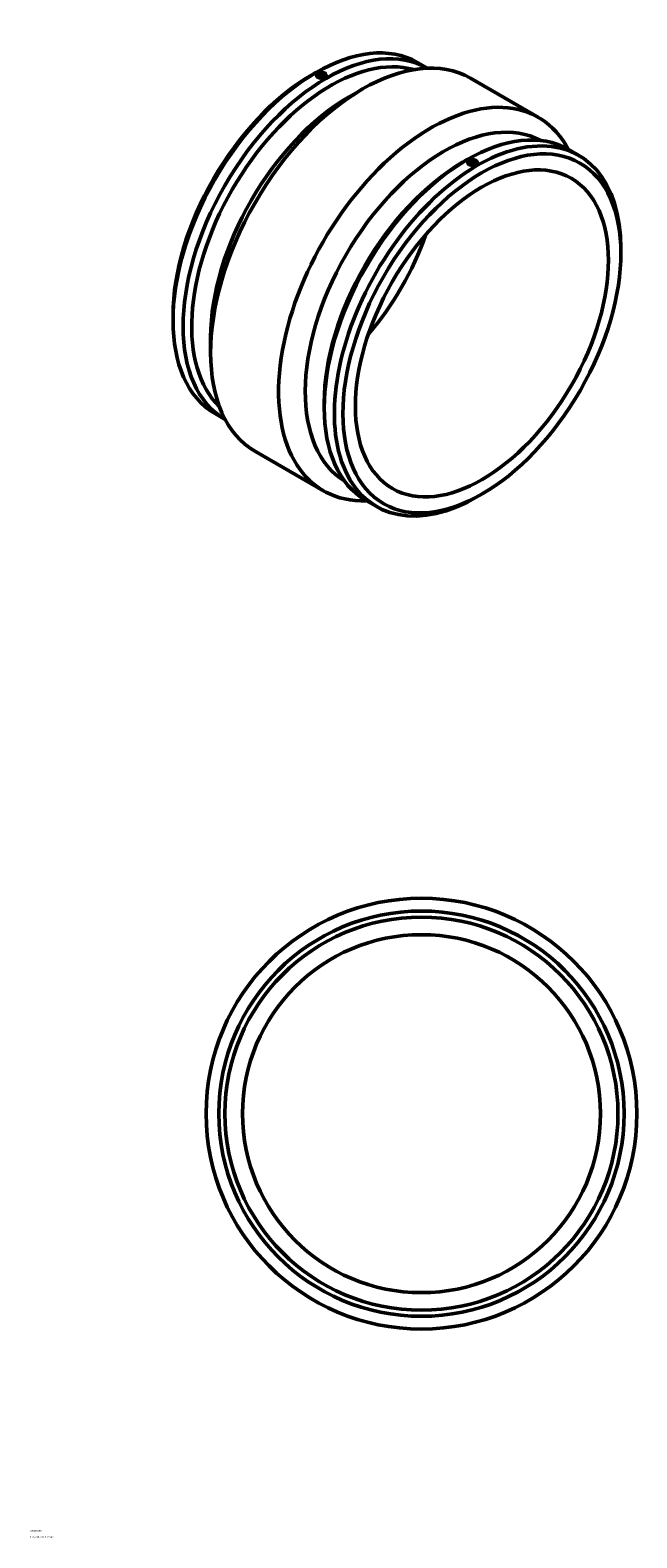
# Model space of a CAD drawing. Header units: millimetres. Extents: x -711 to 1804, y -2124 to 2442.
# Tile 5 of 5: x 855 to 1804, y 83 to 2442. Entities that reach past the tile are written whole.
import ezdxf

# ---------------------------------------------------------------- set-up
doc = ezdxf.new("R2010")
doc.units = ezdxf.units.MM
doc.layers.add('Title (ISO)', color=7, linetype='Continuous', lineweight=50)
doc.layers.add('Visible (ANSI)', color=7, linetype='Continuous', lineweight=50)
doc.styles.add('Note Text (ISO)', font='tahoma.ttf')

# ---------------------------------------------------------------- blocks, each defined once
blk = doc.blocks.new('Title Blocks ISO')
at = {"layer": 'Title (ISO)', "color": 232, "true_color": 0xca0064, "style": 'Note Text (ISO)'}
for tag, p in [('PART_NUMBER_001', (34.2, 73.1)), ('DESCRIPTION_001', (33.8, 63.4))]:
    blk.add_attdef(tag, p, '', height=2.5, dxfattribs=at)

msp = doc.modelspace()

# ---------------------------------------------------------------- linework, layer by layer
at = {"layer": 'Visible (ANSI)'}
for p, q in [((1461.055, 2391.418), (1476.797, 2382.352)), ((1295.296, 2371.485), (1301.995, 2375.372)), ((1303.26, 2371.325), (1303.26, 2371.289)), ((1308.76, 2368.686), (1308.76, 2368.873)), ((1312.76, 2368.686), (1312.76, 2368.873)), ((1318.26, 2371.325), (1318.26, 2371.289)), ((1544.072, 2366.69), (1650.421, 2305.448)), ((1354.191, 2337.57), (1374.977, 2349.632)), ((1697.681, 2255.154), (1713.478, 2246.057)), ((1531.922, 2235.221), (1538.621, 2239.108)), ((1539.886, 2235.025), (1539.886, 2235.061)), ((1545.386, 2232.609), (1545.386, 2232.422)), ((1549.386, 2232.609), (1549.386, 2232.422)), ((1554.886, 2235.025), (1554.886, 2235.061)), ((1779.437, 2092.687), (1779.437, 2100.431)), ((1078.709, 1995.375), (1078.709, 1987.63)), ((1137.604, 1961.46), (1137.604, 1937.427)), ((1144.668, 1842.004), (1160.411, 1832.939)), ((1315.335, 1859.111), (1315.335, 1851.366)), ((1207.725, 1782.613), (1314.073, 1721.371)), ((1381.294, 1705.74), (1397.091, 1696.643)), ((1562.85, 1716.577), (1556.151, 1712.689)), ((1459.964, 1063.927), (1467.464, 1063.927)), ((1459.964, 1063.927), (1459.964, 1063.839)), ((1467.464, 1063.927), (1474.964, 1063.927)), ((1474.964, 1063.927), (1474.964, 1063.839))]:
    msp.add_line(p, q, dxfattribs=at)
for radius in [337, 317, 307.49, 280]:
    msp.add_circle((1467.464, 746.927), radius, dxfattribs=at)
for centre, major_axis, ratio, start_param, end_param in [((1302.861, 2116.711), (158.193, 274.707), 0.57809312, 0, 3.14159265), ((1318.658, 2107.614), (158.193, 274.707), 0.57809312, 0.00034076, 3.14125189), ((1375.898, 2074.652), (168.174, 292.039), 0.57809312, 0, 3.14159265), ((1325.383, 2103.742), (153.447, 266.466), 0.57809312, 0.14321637, 2.99837628), ((1296.137, 2120.584), (-153.447, -266.466), 0.57809312, 3.92892453, 5.49585344), ((1310.76, 2371.325), (-7.5, 0), 0.5758617, 5.49778714, 8.6393798), ((1310.76, 2371.325), (7.5, 0), 0.5758617, 5.49778714, 8.6393798), ((1310.76, 2368.873), (-2, 0), 0.5758617, 2.97290348, 6.45187448), ((1355.032, 2086.668), (-153.447, -266.466), 0.57809312, 3.92892453, 5.49585344), ((1482.247, 2013.41), (168.174, 292.039), 0.57809312, 5.9369378, 9.77102546), ((1503.114, 2001.393), (153.447, 266.466), 0.57809312, 0.01494152, 3.12665113), ((1539.488, 1980.447), (158.193, 274.707), 0.57809312, 0, 3.14159265), ((1555.284, 1971.35), (158.193, 274.707), 0.57809312, 5.49585344, 10.21210983), ((1532.763, 1984.32), (-153.447, -266.466), 0.57809312, 3.92892453, 5.49585344), ((1547.386, 2235.061), (-7.5, 0), 0.5758617, 5.49778714, 8.6393798), ((1547.386, 2235.061), (7.5, 0), 0.5758617, 5.49778714, 8.6393798), ((1547.386, 2232.609), (-2, 0), 0.5758617, 2.97290348, 6.45187448), ((1296.137, 2120.584), (139.729, 242.643), 0.57809312, 4.3875827, 5.03719526)]:
    msp.add_ellipse(centre, major_axis=major_axis, ratio=ratio, start_param=start_param, end_param=end_param, dxfattribs=at)
for centre, major_axis, ratio in [((1310.76, 2371.325), (-5, 0), 0.5758617), ((1562.009, 1967.478), (-153.447, -266.466), 0.57809312), ((1562.009, 1967.478), (-139.729, -242.643), 0.57809312), ((1547.386, 2235.061), (-5, 0), 0.5758617)]:
    msp.add_ellipse(centre, major_axis=major_axis, ratio=ratio, dxfattribs=at)
for points, knots in [([(1316.063, 2368.271), (1315.397, 2367.888), (1314.554, 2367.552), (1312.706, 2367.097), (1311.702, 2366.979), (1309.818, 2366.961), (1308.814, 2367.06), (1306.966, 2367.487), (1306.122, 2367.815), (1304.791, 2368.582), (1304.213, 2369.072), (1303.448, 2370.149), (1303.26, 2370.738), (1303.26, 2371.289)], [1.13010531, 1.13010531, 1.13010531, 1.13010531, 1.41263163, 1.41263163, 1.69515796, 1.69515796, 1.97768429, 1.97768429, 2.26021062, 2.26021062, 2.54273694, 2.54273694, 2.82526327, 2.82526327, 2.82526327, 2.82526327]), ([(1318.26, 2371.289), (1318.26, 2370.756), (1318.072, 2370.187), (1317.306, 2369.137), (1316.729, 2368.655), (1316.063, 2368.271)], [0.565052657, 0.565052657, 0.565052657, 0.565052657, 0.847578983, 0.847578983, 1.130105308, 1.130105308, 1.130105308, 1.130105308]), ([(1552.689, 2232.007), (1552.023, 2231.624), (1551.18, 2231.288), (1549.332, 2230.833), (1548.328, 2230.715), (1546.444, 2230.697), (1545.44, 2230.796), (1543.592, 2231.223), (1542.749, 2231.551), (1542.083, 2231.935), (1541.417, 2232.318), (1540.84, 2232.808), (1540.074, 2233.885), (1539.886, 2234.474), (1539.886, 2235.025)], [-1.13010531, -1.13010531, -1.13010531, -1.13010531, -0.84757898, -0.84757898, -0.56505266, -0.56505266, -0.28252633, -0.28252633, 0, 0, 0, 0.28252633, 0.28252633, 0.56505266, 0.56505266, 0.56505266, 0.56505266]), ([(1554.886, 2235.025), (1554.886, 2234.492), (1554.698, 2233.923), (1553.932, 2232.873), (1553.355, 2232.391), (1552.689, 2232.007)], [2.825263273, 2.825263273, 2.825263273, 2.825263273, 3.107789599, 3.107789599, 3.390315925, 3.390315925, 3.390315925, 3.390315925])]:
    msp.add_open_spline(points, degree=3, knots=knots, dxfattribs=at)

# ---------------------------------------------------------------- block references
msp.add_blockref('Title Blocks ISO', (821, 20)).add_auto_attribs({'PART_NUMBER_001': '490103560', 'DESCRIPTION_001': 'PLASSON COUPLER 560'})

doc.saveas('drawing.dxf')
